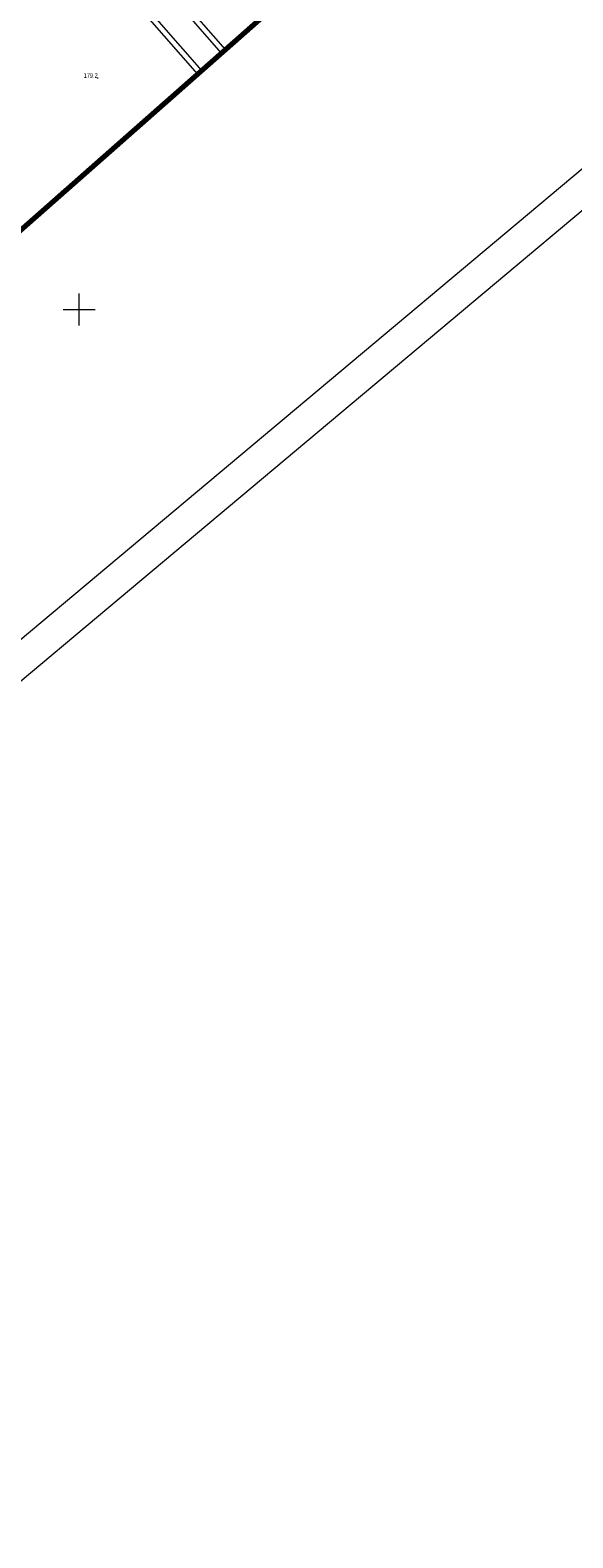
# Model space of a CAD drawing. Header units: metres. Extents: x 7429064 to 7431133, y 5709479 to 5714472.
# Tile 106 of 176: x 7429692 to 7429777, y 5709757 to 5709994. Entities that reach past the tile are written whole.
import ezdxf
from ezdxf.enums import TextEntityAlignment as Align

# ---------------------------------------------------------------- set-up
doc = ezdxf.new("R2010")
doc.units = ezdxf.units.M
for name, pattern in [('1', [0]), ('4_SUPW_01', [0]), ('7_1', [0])]:
    doc.linetypes.add(name, pattern=pattern)
doc.layers.add('_1_Mapa', color=7, linetype='Continuous')
for name, color, linetype, lineweight in [('arkusz', 252, 'Continuous', 18), ('KRZYZE_L_0', 252, '1', 18), ('RTPW_T_0', 252, 'Continuous', 15), ('SUPW_L_0', 252, '4_SUPW_01', 18), ('zakres', 252, 'Continuous', 70)]:
    doc.layers.add(name, color=color, linetype=linetype, lineweight=lineweight)

# ---------------------------------------------------------------- blocks, each defined once
blk = doc.blocks.new('3_RTPW01')
at = {"linetype": 'Continuous'}
blk.add_circle((0, 0), 0.045, dxfattribs=at)
blk = doc.blocks.new('X-ref_MDCP_Szara')
at = {"layer": 'arkusz', "linetype": 'Continuous'}
for p, q in [((7429988.34, 5710141.34), (7429199.32, 5709479.27)), ((7429981.3, 5710141.96), (7429199.93, 5709486.32))]:
    blk.add_line(p, q, dxfattribs=at)
at = {"layer": 'KRZYZE_L_0', "linetype": '1'}
for p, q in [((7429700, 5709947.5), (7429700, 5709952.5)), ((7429697.5, 5709950), (7429702.5, 5709950))]:
    blk.add_line(p, q, dxfattribs=at)
at = {"layer": 'SUPW_L_0', "linetype": '7_1'}
for p, q in [((7429722.25, 5709990.24), (7429692.69, 5710024.16)), ((7429693.29, 5710024.68), (7429722.85, 5709990.77)), ((7429718.54, 5709986.97), (7429699.05, 5710009.32)), ((7429699.65, 5710009.85), (7429719.14, 5709987.5))]:
    blk.add_line(p, q, dxfattribs=at)
at = {"layer": 'zakres', "linetype": 'Continuous', "lineweight": 70, "flags": 128}
blk.add_lwpolyline([(7429664.15, 5709938.94), (7429852.37, 5710105.12), (7429894.81, 5710142.05)], dxfattribs=at)
at = {"layer": 'RTPW_T_0'}
blk.add_blockref('3_RTPW01', (7429702.89, 5709986.31), dxfattribs=at)
at = {"layer": 'RTPW_T_0', "width": 0.7}
blk.add_text('179.2', height=0.75, dxfattribs=at).set_placement((7429702.89, 5709986.31), align=Align.RIGHT)

msp = doc.modelspace()

# ---------------------------------------------------------------- block references
at = {"layer": '_1_Mapa'}
msp.add_blockref('X-ref_MDCP_Szara', (0, 0), dxfattribs=at)

doc.saveas('drawing.dxf')
